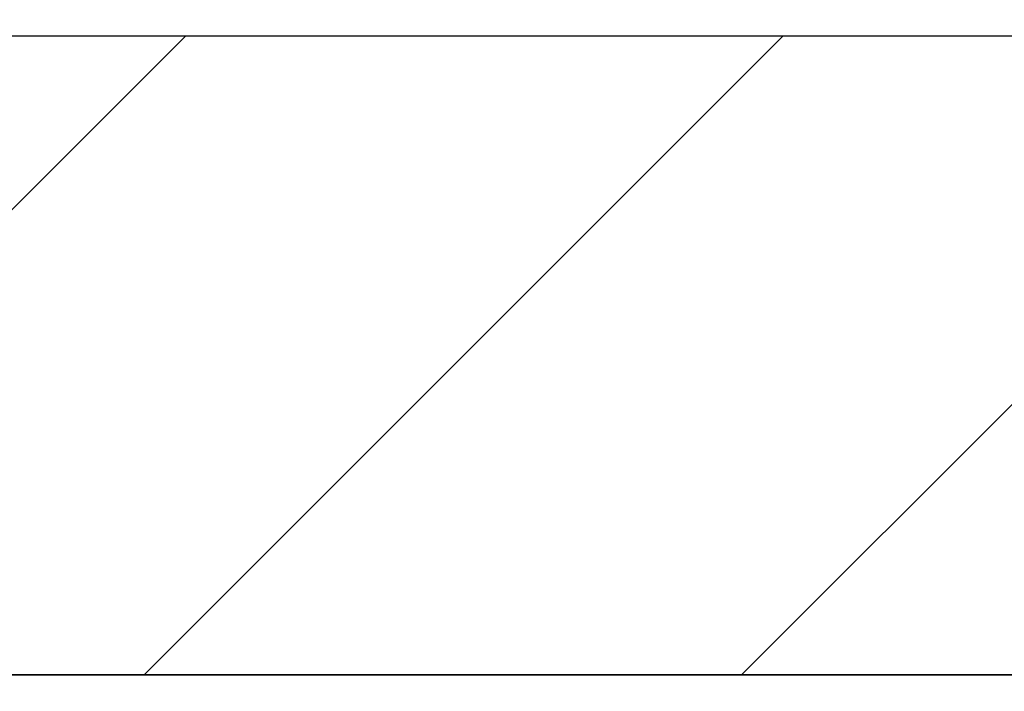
# Model space of a CAD drawing. Header units: millimetres. Extents: x 42924 to 92944, y -369470 to -179866.
# Tile 218 of 256: x 61087 to 61105, y -184035 to -184023. Entities that reach past the tile are written whole.
import ezdxf

# ---------------------------------------------------------------- set-up
doc = ezdxf.new("R2010")
doc.units = ezdxf.units.MM
doc.layers.add('!! 1_hatch projektowane ściany', color=8, linetype='Continuous')
doc.layers.add('!! 1_PROJ Sciany', color=8, linetype='Continuous')
doc.layers.add('E_SAP_ZASIĘG', color=150, linetype='Continuous', plot=False)

msp = doc.modelspace()

# ---------------------------------------------------------------- hatches: boundary and pattern name
at = {"layer": '!! 1_hatch projektowane ściany'}
h = msp.add_hatch(dxfattribs=at)
h.set_pattern_fill('ANSI31', color=256, scale=2.5)
h.set_pattern_definition([(45, (0, 13698.2005), (-5.61266008, 5.61266008), [])])
h.paths.add_polyline_path([(60824.56735, -184034.8878), (61135.43682, -184034.8878), (61135.43682, -184022.8878), (60824.56735, -184022.8878)])

# ---------------------------------------------------------------- linework, layer by layer
msp.add_lwpolyline([(60824.56735, -184034.8878), (61135.43682, -184034.8878), (61135.43682, -184022.8878), (60824.56735, -184022.8878)], close=True, dxfattribs=at)
at = {"layer": '!! 1_PROJ Sciany'}
for points in [[(61135.43682, -184022.8878), (60824.56735, -184022.8878)], [(61135.43682, -184034.8878), (60824.56735, -184034.8878)]]:
    msp.add_lwpolyline(points, dxfattribs=at)
at = {"layer": 'E_SAP_ZASIĘG'}
for centre in [(61589.69013, -184051.49546), (61459.23087, -184571.00094)]:
    msp.add_circle(centre, 600, dxfattribs=at)

doc.saveas('drawing.dxf')
